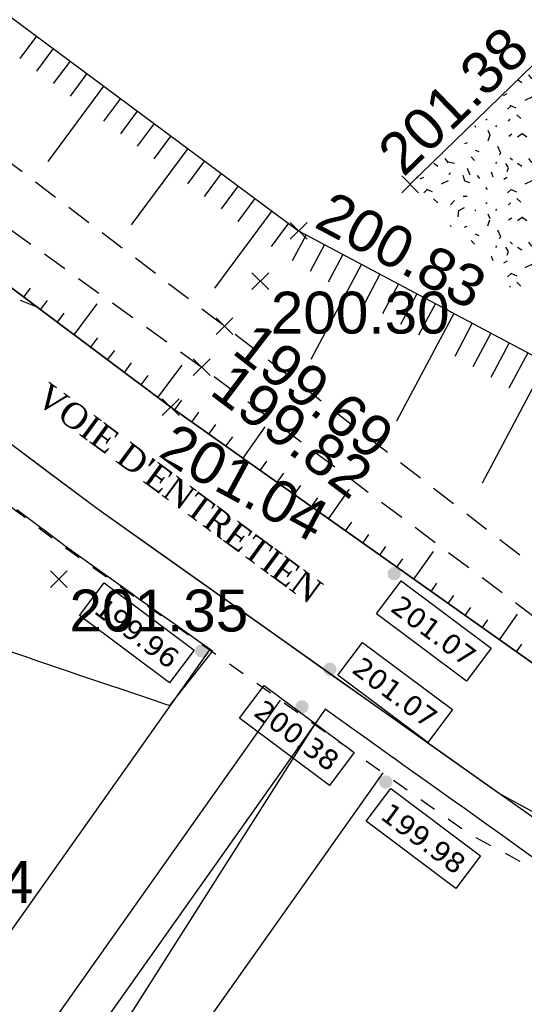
# Model space of a CAD drawing. Extents: x 1616800 to 1632437, y 2248456 to 2251974.
# Tile 130 of 256: x 1617694 to 1617706, y 2251672 to 2251696. Entities that reach past the tile are written whole.
import ezdxf
from ezdxf.enums import TextEntityAlignment as Align

# ---------------------------------------------------------------- set-up
doc = ezdxf.new("R2010")
doc.units = 0
doc.header["$LTSCALE"] = 2
doc.header["$PDMODE"] = 3
doc.header["$PDSIZE"] = 0.2
for name, pattern in [('CONTINU', [0]), ('FOSSE', [0.5, 0.3, -0.2]), ('Grille', [0.4, 0.2, -0.2])]:
    doc.linetypes.add(name, pattern=pattern)
doc.layers.get('0').update_dxf_attribs({"linetype": 'CONTINUOUS'})
for name, color, linetype in [('0000-VALORIS-NOUE DERIV BASSIN', 7, 'CONTINUOUS'), ('0000-VALORIS-NOUE DERIV BASSIN EAU MAX RETENTION', 140, 'CONTINUOUS'), ('0000-VALORIS-NOUE DERIV BASSIN TEXTE ET COTES', 1, 'CONTINUOUS'), ('X-PTS TOPO-TEXTE TOPOALT', 8, 'CONTINUOUS'), ('X-PTS TOPO-TOPOPOINT', 8, 'CONTINUOUS'), ('Y-FDP TOPO-CN_1_00', 8, 'FOSSE'), ('Y-FDP TOPO-TOP_AXE_FOSSE', 8, 'CONTINUOUS'), ('Y-FDP TOPO-TOP_BARBULE', 8, 'CONTINUOUS'), ('Y-FDP TOPO-TOP_TALUS', 8, 'CONTINUOUS'), ('Y-FDP TOPO-TOP_VEGETATION', 8, 'CONTINUOUS')]:
    doc.layers.add(name, color=color, linetype=linetype)
doc.styles.add('Côte Assainissement', font='verdana.ttf')
doc.styles.get("Standard").update_dxf_attribs({"font": 'arial.ttf'})
doc.styles.add('TIME', font='times.ttf')

# ---------------------------------------------------------------- blocks, each defined once
blk = doc.blocks.new('TCPOINT')
at = {"color": 0}
blk.add_point((0, 0), dxfattribs=at)
at = {"layer": 'X-PTS TOPO-TEXTE TOPOALT'}
blk.add_attdef('ALT', text='', height=0.75, dxfattribs=at).set_placement((0.25, -0.25), align=Align.TOP_LEFT)
blk = doc.blocks.new('TCPOINT_C')
at = {"color": 0}
blk.add_point((0, 0), dxfattribs=at)
at = {"layer": 'X-PTS TOPO-TEXTE TOPOALT'}
blk.add_attdef('ALT', text='', height=0.75, dxfattribs=at).set_placement((0.5, 0.09), align=Align.MIDDLE_LEFT)
blk = doc.blocks.new('TCPOINT_2')
at = {"color": 0}
blk.add_point((0, 0), dxfattribs=at)
at = {"layer": 'X-PTS TOPO-TEXTE TOPOALT'}
blk.add_attdef('ALT', (0.25, 0.25), '', height=0.75, dxfattribs=at)
blk = doc.blocks.new('*U308')
h = blk.add_hatch(color=256)
edge = h.paths.add_edge_path()
edge.add_arc((0, 0), 0.2, 0, 360)
at = {"linetype": 'Continuous'}
blk.add_lwpolyline([(0.242, -0.178), (0.976, 0.803), (3.658, -1.204), (2.924, -2.185)], close=True, dxfattribs=at)
at = {"style": 'Côte Assainissement'}
blk.add_attdef('NIVELLEMENT', text='', height=0.6, rotation=323.1974, dxfattribs=at).set_placement((1.95, -0.691), align=Align.MIDDLE)
blk = doc.blocks.new('*U309')
h = blk.add_hatch(color=256)
edge = h.paths.add_edge_path()
edge.add_arc((0, 0), 0.2, 0, 360)
at = {"linetype": 'Continuous'}
blk.add_lwpolyline([(-0.524, -1.197), (0.21, -0.217), (2.892, -2.223), (2.158, -3.204)], close=True, dxfattribs=at)
at = {"style": 'Côte Assainissement'}
blk.add_attdef('NIVELLEMENT', text='', height=0.6, rotation=323.1974, dxfattribs=at).set_placement((1.184, -1.71), align=Align.MIDDLE)
blk = doc.blocks.new('*U310')
h = blk.add_hatch(color=256)
edge = h.paths.add_edge_path()
edge.add_arc((0, 0), 0.2, 0, 360)
at = {"linetype": 'Continuous'}
blk.add_lwpolyline([(-1.861, -0.341), (-1.127, 0.639), (1.555, -1.367), (0.821, -2.348)], close=True, dxfattribs=at)
at = {"style": 'Côte Assainissement'}
blk.add_attdef('NIVELLEMENT', text='', height=0.6, rotation=323.1974, dxfattribs=at).set_placement((-0.153, -0.854), align=Align.MIDDLE)
blk = doc.blocks.new('*U314')
h = blk.add_hatch(color=256)
edge = h.paths.add_edge_path()
edge.add_arc((0, 0), 0.2, 0, 360)
at = {"linetype": 'Continuous'}
blk.add_lwpolyline([(-0.585, -1.175), (0.149, -0.194), (2.83, -2.2), (2.097, -3.181)], close=True, dxfattribs=at)
at = {"style": 'Côte Assainissement'}
blk.add_attdef('NIVELLEMENT', text='', height=0.6, rotation=323.1974, dxfattribs=at).set_placement((1.123, -1.687), align=Align.MIDDLE)
blk = doc.blocks.new('*U315')
h = blk.add_hatch(color=256)
edge = h.paths.add_edge_path()
edge.add_arc((0, 0), 0.2, 0, 360)
at = {"linetype": 'Continuous'}
blk.add_lwpolyline([(-3.645, 1.052), (-2.911, 2.032), (-0.229, 0.026), (-0.963, -0.955)], close=True, dxfattribs=at)
at = {"style": 'Côte Assainissement'}
blk.add_attdef('NIVELLEMENT', text='', height=0.6, rotation=323.1974, dxfattribs=at).set_placement((-1.937, 0.539), align=Align.MIDDLE)

msp = doc.modelspace()

# ---------------------------------------------------------------- hatches: boundary and pattern name
at = {"layer": 'Y-FDP TOPO-TOP_VEGETATION'}
h = msp.add_hatch(dxfattribs=at)
h.set_pattern_fill('HAIE', color=256, scale=2)
h.set_pattern_definition([(109.29004622, (1.40212, 0.00743), (-12.000000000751, 34.0000000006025), [0.120678, -42.2585622]), (161.565051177, (0.8664, 1.825), (-2, 3e-12), [0.12626, -6.1982953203]), (106.927513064, (0.7466, 1.865), (-7.9999999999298, 26.0000000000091), [0.13692, -47.9463411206]), (111.250505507, (0.87204, 0), (-3.9999999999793, 10.000000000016), [0.17299, -38.4534258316]), (28.4429286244, (0.6042, 1.1642), (21.999999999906, 11.9999999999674), [0.15552, -54.4338562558]), (83.659808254, (0.587, 1.0104), (-6e-13, 2), [0.15476, -17.9560102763]), (28.072486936, (1.6701, 1.9105), (26.0000000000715, 14.0000000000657), [0.096834, -33.903166]), (69.44395478, (1.7556, 0.09288), (2.000000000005, 6.000000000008), [0.0974, -16.9906074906]), (122.905242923, (1.784, 0.18408), (-4.0000000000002, 5.9999999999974), [0.1153, -40.3816134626]), (135, (1.8809, 0.3607), (-2, 2e-16), [0.072554, -2.7558731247]), (156.250505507, (1.9892, 1.5972), (-31.9999999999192, 14.0000000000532), [0.15574, -54.470261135]), (45, (1.767, 1.58), (2e-16, 2), [0.112844, -2.7155831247]), (48.3664606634, (1.784, 1.2952), (14.000000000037, 16.000000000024), [0.06856, -24.0146291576]), (34.695153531, (1.7954, 0.942), (19.999999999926, 13.9999999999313), [0.0901, -31.5326766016]), (128.290163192, (1.1, 1.9276), (-7.9999999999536, 10.000000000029), [0.09224, -48.3226337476]), (72.255328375, (1.3052, 0.8222), (14.000000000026, 43.9999999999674), [0.14956, -52.3480589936]), (115.346175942, (1.3508, 0.9646), (-2.000000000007, 4.0000000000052), [0.11984, -41.9277520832]), (115.016893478, (1.6076, 0.5318), (-1.9999999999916, 4.0000000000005), [0.17592, -32.9299707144]), (41.185925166, (1.5618, 0.4918), (2.000000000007, 2.000000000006), [0.06054, -21.1997516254]), (63.434948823, (1.4877, 0.2809), (8e-13, 2), [0.038226, -4.433909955]), (131.185925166, (0.9746, 0.355), (-2.000000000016, 1.999999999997), [0.12114, -21.1391516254]), (159.44395478, (1.08862, 0.56006), (-5.999999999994, 2.000000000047), [0.097404, -16.9906034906]), (19.7988763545, (0.7466, 0.7652), (21.9999999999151, 7.9999999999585), [0.06678, -53.0745410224]), (116.565051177, (1.0089, 1.147), (-2, 2), [0.038226, -4.433909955]), (45, (1.2425, 1.318), (2e-16, 2), [0.04837, -2.7800571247]), (56.309932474, (1.4819, 1.1584), (2, 4), [0.041158, -7.1699445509]), (131.185925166, (1.2882, 1.6656), (-2.000000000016, 1.999999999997), [0.06062, -21.1996716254]), (0, (0.7, 1.5), (0, 2), [0.1, -1.9]), (146.309932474, (0.10246, 0.2126), (-4, 2), [0.12314, -7.0879625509]), (143.130102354, (0.2222, 0.91336), (-5.99999999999, 4.000000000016), [0.142448, -9.857552]), (36.3843518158, (0, 0.91912), (7.999999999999, 5.9999999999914), [0.134434, -47.0672608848]), (136.73570459, (0.10819, 1.33496), (-32.0000000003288, 29.9999999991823), [0.133152, -46.55731812]), (25.7099537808, (0.188, 1.7966), (3.9999999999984, 1.9999999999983), [0.18352, -59.749776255]), (127.405356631, (0.3418, 0.315), (-19.9999999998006, 26.0000000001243), [0.122, -42.679869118]), (45, (0.359, 0.0188), (2e-16, 2), [0.056422, -2.7720051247]), (153.434948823, (0.4274, 0.7823), (-2, -3e-12), [0.05087, -4.421265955]), (167.471192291, (0.4958, 0.2808), (-10.000000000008, 1.999999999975), [0.15776, -18.2813289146]), (45, (0.4, 1.3), (2e-16, 2), [0.141422, -2.6870051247])])
h.paths.add_polyline_path([(1617722.6666, 2251698.2222), (1617716.5566, 2251704.519), (1617703.4436, 2251691.795), (1617709.5536, 2251685.4982)])

# ---------------------------------------------------------------- linework, layer by layer
at = {"layer": '0000-VALORIS-NOUE DERIV BASSIN'}
for points in [[(1617698.6491, 2251680.676, 199.9606), (1617694.6131, 2251674.9728, 200.0306), (1617693.2329, 2251673.0225, 200.0545)], [(1617700.3437, 2251679.4766, 200.3758), (1617694.8717, 2251671.7456, 200.4705)], [(1617701.1599, 2251678.8989, 200.3758), (1617695.6879, 2251671.1679, 200.4705)], [(1617702.7924, 2251677.7435, 199.9758), (1617697.3204, 2251670.0124, 200.0705)]]:
    msp.add_polyline3d(points, dxfattribs=at)
at = {"layer": '0000-VALORIS-NOUE DERIV BASSIN EAU MAX RETENTION', "elevation": 200.3756, "flags": 128}
msp.add_lwpolyline([(1617706.356, 2251675.7384), (1617705.6585, 2251676.2355), (1617705.3086, 2251676.4853), (1617704.7343, 2251676.8946), (1617704.4292, 2251677.1125), (1617703.9469, 2251677.4562), (1617703.6754, 2251677.6501), (1617703.2732, 2251677.9361), (1617703.0444, 2251678.0995), (1617703.0429, 2251678.1011), (1617702.6441, 2251678.3853), (1617702.471, 2251678.5089), (1617702.4139, 2251678.5497), (1617702.0149, 2251678.8341), (1617701.9163, 2251678.9044), (1617701.7832, 2251678.9995), (1617701.4172, 2251679.2603), (1617701.1613, 2251678.899), (1617701.1611, 2251678.8987), (1617701.1609, 2251678.8984), (1617701.1609, 2251678.8984), (1617701.1608, 2251678.8983), (1617697.0506, 2251672.43), (1617697.0511, 2251672.4296), (1617696.0754, 2251670.8937)], dxfattribs=at)
msp.add_lwpolyline([(1617706.356, 2251675.7384), (1617705.6585, 2251676.2355), (1617705.3086, 2251676.4853), (1617704.7343, 2251676.8946), (1617704.4292, 2251677.1125), (1617703.9469, 2251677.4562), (1617703.6754, 2251677.6501), (1617703.2732, 2251677.9361), (1617703.0444, 2251678.0995), (1617703.0429, 2251678.1011), (1617702.6441, 2251678.3853), (1617702.471, 2251678.5089), (1617702.4139, 2251678.5497), (1617702.0149, 2251678.8341), (1617701.9163, 2251678.9044), (1617701.7832, 2251678.9995), (1617701.4172, 2251679.2603), (1617701.1613, 2251678.899), (1617701.1611, 2251678.8987), (1617701.1609, 2251678.8984), (1617701.1609, 2251678.8984), (1617701.1608, 2251678.8983), (1617697.0506, 2251672.43), (1617697.0511, 2251672.4296), (1617696.0754, 2251670.8937)], dxfattribs=at)
at = {"layer": 'Y-FDP TOPO-CN_1_00', "linetype": 'FOSSE', "flags": 128}
msp.add_lwpolyline([(1617576.0875, 2251731.1581), (1617576.2093, 2251729.5311), (1617576.2745, 2251728.2006), (1617576.2943, 2251727.1089), (1617576.2799, 2251726.1982), (1617576.2424, 2251725.4109), (1617576.193, 2251724.6892), (1617576.1429, 2251723.9754), (1617576.1032, 2251723.2119), (1617576.0837, 2251722.352), (1617576.0875, 2251721.3939), (1617576.1166, 2251720.3468), (1617576.1727, 2251719.2198), (1617576.2576, 2251718.0224), (1617576.3731, 2251716.7636), (1617576.521, 2251715.4528), (1617576.703, 2251714.0992), (1617576.9232, 2251712.7142), (1617577.1937, 2251711.3185), (1617577.529, 2251709.9349), (1617577.9434, 2251708.5862), (1617578.4513, 2251707.2952), (1617579.0672, 2251706.0849), (1617579.8053, 2251704.9779), (1617580.6801, 2251703.9972), (1617581.6997, 2251703.1618), (1617582.8467, 2251702.4755), (1617584.0978, 2251701.9386), (1617585.4292, 2251701.5512), (1617586.8176, 2251701.3133), (1617588.2393, 2251701.2251), (1617589.6707, 2251701.2867), (1617591.0884, 2251701.4983), (1617592.4718, 2251701.8544), (1617593.8122, 2251702.328), (1617595.1041, 2251702.8864), (1617596.3417, 2251703.497), (1617597.5194, 2251704.1271), (1617598.6316, 2251704.7443), (1617599.6727, 2251705.3158), (1617600.637, 2251705.8091), (1617601.5206, 2251706.1995), (1617602.3268, 2251706.4947), (1617603.0604, 2251706.7103), (1617603.7265, 2251706.8619), (1617604.3301, 2251706.9653), (1617604.876, 2251707.0359), (1617605.3693, 2251707.0896), (1617605.8149, 2251707.1419), (1617606.2207, 2251707.2041), (1617606.6064, 2251707.2704), (1617606.9948, 2251707.3307), (1617607.4083, 2251707.3746), (1617607.8696, 2251707.3921), (1617608.4014, 2251707.373), (1617609.0264, 2251707.3071), (1617609.7671, 2251707.1841), (1617610.6382, 2251706.9979), (1617611.6228, 2251706.7572), (1617612.6956, 2251706.4749), (1617613.8319, 2251706.1636), (1617615.0064, 2251705.8361), (1617616.1942, 2251705.5051), (1617617.3702, 2251705.1834), (1617618.5095, 2251704.8838), (1617619.5907, 2251704.6163), (1617620.6074, 2251704.3812), (1617621.557, 2251704.1759), (1617622.4367, 2251703.9979), (1617623.244, 2251703.8448), (1617623.976, 2251703.7141), (1617624.6302, 2251703.6034), (1617625.2038, 2251703.5102), (1617625.6984, 2251703.4312), (1617626.1319, 2251703.3601), (1617626.5265, 2251703.2897), (1617626.9044, 2251703.2128), (1617627.2879, 2251703.1224), (1617627.699, 2251703.0113), (1617628.16, 2251702.8724), (1617628.6931, 2251702.6984), (1617629.3159, 2251702.4856), (1617630.0279, 2251702.2432), (1617630.8239, 2251701.9839), (1617631.699, 2251701.7203), (1617632.6482, 2251701.4648), (1617633.6662, 2251701.2303), (1617634.7481, 2251701.0292), (1617635.8888, 2251700.8741), (1617637.0796, 2251700.7741), (1617638.2967, 2251700.7239), (1617639.5127, 2251700.7146), (1617640.7002, 2251700.7373), (1617641.8319, 2251700.7833), (1617642.8803, 2251700.8436), (1617643.8181, 2251700.9094), (1617644.6178, 2251700.9718), (1617645.2599, 2251701.0239), (1617645.7566, 2251701.0663), (1617646.1278, 2251701.1016), (1617646.3936, 2251701.1324), (1617646.5739, 2251701.1612), (1617646.6887, 2251701.1906), (1617646.7581, 2251701.2232), (1617646.8021, 2251701.2615), (1617646.8388, 2251701.3075), (1617646.8791, 2251701.3606), (1617646.9321, 2251701.4196), (1617647.0066, 2251701.4833), (1617647.1118, 2251701.5505), (1617647.2567, 2251701.62), (1617647.4503, 2251701.6906), (1617647.7017, 2251701.7611), (1617648.0144, 2251701.8299), (1617648.3705, 2251701.8935), (1617648.7466, 2251701.9478), (1617649.1193, 2251701.989), (1617649.4654, 2251702.0132), (1617649.7613, 2251702.0163), (1617649.9838, 2251701.9945), (1617650.1095, 2251701.9438), (1617650.1246, 2251701.8596), (1617650.0541, 2251701.7352), (1617649.9326, 2251701.5633), (1617649.7946, 2251701.3365), (1617649.6748, 2251701.0474), (1617649.6077, 2251700.6887), (1617649.6278, 2251700.2531), (1617649.7698, 2251699.7332), (1617650.0583, 2251699.128), (1617650.4778, 2251698.4622), (1617651.0028, 2251697.7669), (1617651.608, 2251697.0731), (1617652.268, 2251696.4119), (1617652.9572, 2251695.8142), (1617653.6503, 2251695.3112), (1617654.3219, 2251694.934), (1617654.9527, 2251694.7033), (1617655.5486, 2251694.5995), (1617656.122, 2251694.5928), (1617656.6849, 2251694.6533), (1617657.2496, 2251694.7511), (1617657.8283, 2251694.8563), (1617658.4331, 2251694.9392), (1617659.0762, 2251694.9698), (1617659.7664, 2251694.9266), (1617660.4984, 2251694.8216), (1617661.2634, 2251694.6752), (1617662.0528, 2251694.5076), (1617662.8578, 2251694.3393), (1617663.6696, 2251694.1904), (1617664.4796, 2251694.0813), (1617665.2789, 2251694.0324), (1617666.0582, 2251694.0602), (1617666.8051, 2251694.1657), (1617667.5062, 2251694.3463), (1617668.1485, 2251694.5994), (1617668.7187, 2251694.9223), (1617669.2038, 2251695.3122), (1617669.5905, 2251695.7666), (1617669.8656, 2251696.2826), (1617670.0258, 2251696.8518), (1617670.1064, 2251697.4414), (1617670.1529, 2251698.013), (1617670.2102, 2251698.528), (1617670.3239, 2251698.9478), (1617670.5389, 2251699.2338), (1617670.9006, 2251699.3477), (1617671.4543, 2251699.2507), (1617672.2574, 2251698.9094), (1617673.4167, 2251698.3108), (1617675.0515, 2251697.4469), (1617677.2808, 2251696.3099), (1617680.2237, 2251694.8916), (1617683.9993, 2251693.1843), (1617688.7268, 2251691.1799), (1617694.5253, 2251688.8705)], dxfattribs=at)
at = {"layer": 'Y-FDP TOPO-TOP_BARBULE'}
for p, q in [((1617694.5172, 2251695.3321), (1617694.1201, 2251694.7968)), ((1617694.9188, 2251695.0342), (1617694.5207, 2251694.4976)), ((1617695.3203, 2251694.7363), (1617694.9213, 2251694.1984)), ((1617695.7219, 2251694.4384), (1617695.3219, 2251693.8993)), ((1617696.1235, 2251694.1406), (1617694.787, 2251692.339)), ((1617696.525, 2251693.8427), (1617696.1231, 2251693.3009)), ((1617696.9266, 2251693.5448), (1617696.5238, 2251693.0017)), ((1617697.3282, 2251693.2469), (1617696.9244, 2251692.7025)), ((1617697.7297, 2251692.949), (1617697.325, 2251692.4033)), ((1617698.1313, 2251692.6511), (1617696.7789, 2251690.8281)), ((1617698.5329, 2251692.3532), (1617698.1262, 2251691.805)), ((1617698.9344, 2251692.0553), (1617698.5268, 2251691.5058)), ((1617699.336, 2251691.7574), (1617698.9274, 2251691.2066)), ((1617699.7376, 2251691.4595), (1617699.3281, 2251690.9074)), ((1617700.1392, 2251691.1616), (1617698.7709, 2251689.3171)), ((1617700.5407, 2251690.8637), (1617700.1293, 2251690.3091)), ((1617700.9582, 2251690.591), (1617700.6246, 2251689.9643)), ((1617701.3996, 2251690.356), (1617701.0563, 2251689.7112)), ((1617701.8409, 2251690.1211), (1617701.488, 2251689.458)), ((1617702.2823, 2251689.8862), (1617701.0734, 2251687.6151)), ((1617702.7237, 2251689.6512), (1617702.3513, 2251688.9517)), ((1617694.2174, 2251689.101), (1617694.3793, 2251689.3173)), ((1617703.165, 2251689.4163), (1617702.783, 2251688.6985)), ((1617703.6064, 2251689.1813), (1617703.2146, 2251688.4454)), ((1617694.6177, 2251688.8014), (1617694.781, 2251689.0195)), ((1617695.4183, 2251688.2022), (1617695.9715, 2251688.9413)), ((1617704.0478, 2251688.9464), (1617703.6463, 2251688.1922)), ((1617695.018, 2251688.5018), (1617695.1826, 2251688.7217)), ((1617704.4891, 2251688.7114), (1617703.1186, 2251686.1368)), ((1617704.9305, 2251688.4765), (1617704.5096, 2251687.6859)), ((1617705.3718, 2251688.2415), (1617704.9413, 2251687.4327)), ((1617695.8186, 2251687.9026), (1617695.9859, 2251688.1261)), ((1617705.8132, 2251688.0066), (1617705.373, 2251687.1795)), ((1617696.2189, 2251687.603), (1617696.3876, 2251687.8283)), ((1617706.2546, 2251687.7717), (1617705.8046, 2251686.9264)), ((1617706.6959, 2251687.5367), (1617705.1638, 2251684.6584)), ((1617701.9031, 2251683.5185), (1617702.051, 2251683.7275)), ((1617702.3112, 2251683.2296), (1617702.4572, 2251683.4359)), ((1617702.7193, 2251682.9408), (1617702.8634, 2251683.1443)), ((1617703.5356, 2251682.363), (1617704.003, 2251683.0235)), ((1617703.1275, 2251682.6519), (1617703.2696, 2251682.8528)), ((1617703.9437, 2251682.0742), (1617704.082, 2251682.2696)), ((1617704.3518, 2251681.7853), (1617704.4882, 2251681.978)), ((1617704.7599, 2251681.4965), (1617704.8944, 2251681.6864)), ((1617705.168, 2251681.2076), (1617705.3006, 2251681.3948)), ((1617705.5761, 2251680.9187), (1617706.0115, 2251681.5339)), ((1617705.9843, 2251680.6299), (1617706.113, 2251680.8117))]:
    msp.add_line(p, q, dxfattribs=at)
at = {"layer": 'Y-FDP TOPO-TOP_VEGETATION', "elevation": 201.34, "flags": 128}
msp.add_lwpolyline([(1617716.5566, 2251704.519), (1617703.4436, 2251691.795)], dxfattribs=at)

# ---------------------------------------------------------------- block references
at = {"layer": '0000-VALORIS-NOUE DERIV BASSIN TEXTE ET COTES', "xscale": 0.8, "yscale": 0.8, "zscale": 0.8}
for name, p, values in [('*U309', (1617703.0646, 2251682.4963, 201.0658), {'NIVELLEMENT': '201.07'}), ('*U308', (1617701.528, 2251680.2136, 201.0654), {'NIVELLEMENT': '201.07'}), ('*U310', (1617700.8611, 2251679.3179, 200.3758), {'NIVELLEMENT': '200.38'}), ('*U314', (1617702.8628, 2251677.5238, 199.9778), {'NIVELLEMENT': '199.98'})]:
    msp.add_blockref(name, p, dxfattribs=at).add_auto_attribs(values)
at = {"layer": 'X-PTS TOPO-TOPOPOINT'}
ref = msp.add_blockref('TCPOINT', (1617703.4436, 2251691.795, 201.38), dxfattribs=dict(at, rotation=44.13742384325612))
ref.add_attrib('ALT', '201.38', dxfattribs={"layer": 'X-PTS TOPO-TEXTE TOPOALT', "height": 1, "rotation": 44.13742}).set_placement((1617702.5919, 2251692.6652, 201.38), align=Align.TOP_LEFT)
ref = msp.add_blockref('TCPOINT_2', (1617700.7816, 2251690.685, 200.83), dxfattribs=dict(at, rotation=331.9729099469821))
ref.add_attrib('ALT', '200.83', (1617701.1198, 2251690.7882, 200.83), dxfattribs={"layer": 'X-PTS TOPO-TEXTE TOPOALT', "height": 1, "rotation": 331.97291})
ref = msp.add_blockref('TCPOINT', (1617699.8666, 2251689.481, 200.3), dxfattribs=at)
ref.add_attrib('ALT', '200.30', dxfattribs={"layer": 'X-PTS TOPO-TEXTE TOPOALT', "height": 1, "rotation": 360}).set_placement((1617700.1166, 2251689.231, 200.3), align=Align.TOP_LEFT)
ref = msp.add_blockref('TCPOINT', (1617689.9266, 2251675.885, 201.34), dxfattribs=at)
ref.add_attrib('ALT', '201.34', dxfattribs={"layer": 'X-PTS TOPO-TEXTE TOPOALT', "height": 1, "rotation": 0}).set_placement((1617690.1766, 2251675.635, 201.34), align=Align.TOP_LEFT)

# ---------------------------------------------------------------- texts
at = {"layer": '0000-VALORIS-NOUE DERIV BASSIN TEXTE ET COTES', "insert": (1617697.9279, 2251684.4157), "char_height": 0.6, "attachment_point": 5, "rotation": 323.62239, "style": 'TIME', "bg_fill": 3, "box_fill_scale": 1.2, "bg_fill_color": 256, "bg_fill_transparency": 0}
msp.add_mtext_dynamic_manual_height_columns("\\A1;VOIE D'ENTRETIEN", width=8.031226, gutter_width=10, heights=[0], dxfattribs=at)

# ---------------------------------------------------------------- next in the draw order: linework, layer by layer
at = {"layer": '0000-VALORIS-NOUE DERIV BASSIN', "linetype": 'Grille', "flags": 128}
msp.add_lwpolyline([(1617757.1709, 2251654.7855), (1617756.8149, 2251654.9226), (1617755.0178, 2251655.6143), (1617753.2207, 2251656.306), (1617751.4236, 2251656.9977), (1617749.6266, 2251657.6895), (1617747.8295, 2251658.3813), (1617746.0324, 2251659.0732), (1617744.4511, 2251659.7433), (1617742.8699, 2251660.4134), (1617741.2886, 2251661.0836), (1617739.7073, 2251661.7538), (1617738.1261, 2251662.4241), (1617736.2847, 2251663.2047), (1617734.4434, 2251663.9853), (1617732.602, 2251664.7659), (1617730.7606, 2251665.5465), (1617728.9192, 2251666.3271), (1617727.0778, 2251667.1077), (1617725.2365, 2251667.8883), (1617723.3951, 2251668.6688), (1617721.5537, 2251669.4494), (1617719.7123, 2251670.23), (1617718.1425, 2251670.8955), (1617716.5726, 2251671.561), (1617715.4086, 2251671.9933), (1617714.0371, 2251672.4927), (1617712.5246, 2251673.0433), (1617711.0121, 2251673.5939), (1617709.4997, 2251674.1446), (1617708.4423, 2251674.5295), (1617707.3849, 2251674.9145), (1617704.8642, 2251676.277), (1617703.4247, 2251677.2959), (1617701.9646, 2251678.3293), (1617700.9236, 2251679.0662), (1617699.5059, 2251680.0697), (1617698.0882, 2251681.0732), (1617696.6705, 2251682.0768), (1617695.2528, 2251683.0804), (1617694.0035, 2251684.0152), (1617692.7543, 2251684.9501), (1617691.505, 2251685.885), (1617690.2558, 2251686.82), (1617688.8462, 2251687.8751), (1617687.4365, 2251688.9302), (1617686.2023, 2251689.8539), (1617684.7137, 2251690.968), (1617683.8247, 2251691.6335), (1617682.9357, 2251692.2989), (1617682.9356, 2251692.2989)], dxfattribs=at)
at = {"layer": '0000-VALORIS-NOUE DERIV BASSIN', "flags": 128}
msp.add_lwpolyline([(1617718.6108, 2251672.0003), (1617717.041, 2251672.6658), (1617715.8191, 2251673.1209), (1617714.4476, 2251673.6203), (1617712.9351, 2251674.1709), (1617711.4227, 2251674.7215), (1617709.9102, 2251675.2722), (1617708.8528, 2251675.6571), (1617707.7955, 2251676.0421), (1617705.5575, 2251677.2565), (1617704.118, 2251678.2754), (1617702.6579, 2251679.3088), (1617701.6169, 2251680.0457), (1617700.2024, 2251681.0468), (1617698.7879, 2251682.0481), (1617697.3735, 2251683.0493), (1617695.959, 2251684.0506), (1617694.713, 2251684.9831), (1617693.4669, 2251685.9156)], dxfattribs=at)
at = {"layer": '0000-VALORIS-NOUE DERIV BASSIN'}
for points in [[(1617895.2716, 2251584.39, 201.92), (1617880.0786, 2251593.661, 202.03), (1617866.9096, 2251600.776, 201.9), (1617851.7106, 2251610.997, 201.93), (1617828.5476, 2251624.329, 201.75), (1617812.9876, 2251633.215, 201.47), (1617796.7436, 2251642.57, 201.41), (1617779.0456, 2251650.11, 201.2), (1617761.2316, 2251657.723, 201.09), (1617747.6066, 2251662.967, 201.26), (1617717.9686, 2251675.531, 201.13), (1617708.1248, 2251679.1148, 201.0894), (1617697.7246, 2251686.476, 201.04), (1617680.1286, 2251699.646, 200.82), (1617666.5916, 2251709.518, 200.83)], [(1617893.6754, 2251581.8496, 201.92), (1617878.5832, 2251591.0591, 202.03), (1617865.3559, 2251598.2056, 201.9), (1617850.1233, 2251608.4491, 201.93), (1617827.0555, 2251621.7264, 201.75), (1617811.4951, 2251630.6126, 201.47), (1617795.4023, 2251639.8805, 201.41), (1617777.8682, 2251647.3507, 201.2), (1617760.103, 2251654.9429, 201.09), (1617746.482, 2251660.1853, 201.26), (1617716.8693, 2251672.7386, 201.13), (1617706.7202, 2251676.4336, 201.0894), (1617695.9589, 2251684.0503, 201.04), (1617678.3459, 2251697.2331, 200.82), (1617664.7331, 2251707.1604, 200.83)]]:
    msp.add_polyline3d(points, dxfattribs=at)
at = {"layer": '0000-VALORIS-NOUE DERIV BASSIN EAU MAX RETENTION', "elevation": 199.9769, "flags": 128}
msp.add_lwpolyline([(1617693.5587, 2251680.7531), (1617694.2577, 2251680.5169), (1617694.543, 2251680.4189), (1617695.2743, 2251680.1719), (1617695.5263, 2251680.0854), (1617696.2899, 2251679.8276), (1617696.5087, 2251679.7525), (1617697.3044, 2251679.484), (1617697.4902, 2251679.4203), (1617697.5499, 2251679.4002), (1617697.7084, 2251679.3468), (1617698.7157, 2251680.6289), (1617698.726, 2251680.6432), (1617698.6689, 2251680.6839), (1617698.5002, 2251680.8041), (1617698.4878, 2251680.8129), (1617697.6982, 2251681.3757), (1617697.6837, 2251681.3861), (1617696.8962, 2251681.9474), (1617696.8795, 2251681.9593), (1617696.0942, 2251682.519), (1617696.0754, 2251682.5325), (1617695.2923, 2251683.0906), (1617695.2712, 2251683.1057), (1617694.6701, 2251683.5586), (1617694.6528, 2251683.5719), (1617694.0531, 2251684.0239)], dxfattribs=at)
at = {"layer": 'Y-FDP TOPO-TOP_AXE_FOSSE', "linetype": 'FOSSE', "elevation": 201.34, "flags": 128}
for points in [[(1617601.8186, 2251762.922), (1617610.1506, 2251756.636), (1617629.6276, 2251741.988), (1617650.7276, 2251727.848), (1617668.4526, 2251710.915), (1617681.6206, 2251701.676), (1617699.0136, 2251688.41), (1617708.9996, 2251680.668), (1617719.8336, 2251677.878), (1617748.7516, 2251665.825), (1617762.3456, 2251660.092), (1617781.0436, 2251652.934), (1617799.0036, 2251644.975), (1617815.3806, 2251635.767), (1617830.3196, 2251628.053), (1617853.9176, 2251613.386), (1617868.6136, 2251605.049), (1617881.5356, 2251596.854), (1617897.5646, 2251587.866), (1617911.5046, 2251578.556), (1617923.2046, 2251571.798), (1617941.6916, 2251560.354), (1617955.8166, 2251551.523), (1617969.3786, 2251543.574), (1617981.8546, 2251538.005), (1617999.4726, 2251530.796), (1618011.2156, 2251524.71), (1618031.4966, 2251514.802), (1618044.3006, 2251508.569), (1618060.3096, 2251501.695), (1618069.9096, 2251496.606), (1618077.1396, 2251493.691), (1618078.3956, 2251492.785), (1618078.3956, 2251492.785)], [(1617600.6196, 2251761.017), (1617609.0186, 2251754.94), (1617628.5696, 2251740.863), (1617649.5776, 2251726.58), (1617667.1536, 2251709.962), (1617698.4656, 2251687.431), (1617708.5936, 2251679.832), (1617719.3676, 2251676.48), (1617748.1656, 2251664.214), (1617780.0586, 2251651.492), (1617797.8506, 2251643.441), (1617814.4516, 2251634.395), (1617829.3226, 2251626.401), (1617852.7376, 2251612.188), (1617867.9276, 2251602.952), (1617881.2236, 2251595.195), (1617896.7006, 2251586.358), (1617910.6286, 2251577.168), (1617921.4716, 2251570.879), (1617940.7716, 2251559.213), (1617954.7426, 2251550.028), (1617968.6406, 2251542.538), (1617981.3776, 2251536.875), (1617998.6816, 2251529.02), (1618010.6006, 2251523.098), (1618031.3996, 2251513.411), (1618043.8426, 2251507.316), (1618060.1126, 2251499.876), (1618069.5666, 2251494.908), (1618076.1756, 2251492.383), (1618078.3956, 2251492.785), (1618078.2546, 2251490.49)]]:
    msp.add_lwpolyline(points, dxfattribs=at)
at = {"layer": 'Y-FDP TOPO-TOP_BARBULE'}
for p, q in [((1617696.6192, 2251687.3034), (1617696.7892, 2251687.5305)), ((1617697.4198, 2251686.7041), (1617697.9955, 2251687.4734)), ((1617697.0195, 2251687.0038), (1617697.1909, 2251687.2327)), ((1617697.8219, 2251686.4071), (1617697.9891, 2251686.6433)), ((1617698.2301, 2251686.1182), (1617698.3953, 2251686.3517)), ((1617698.6382, 2251685.8294), (1617698.8015, 2251686.0601)), ((1617699.4544, 2251685.2517), (1617699.986, 2251686.0027)), ((1617699.0463, 2251685.5405), (1617699.2077, 2251685.7686)), ((1617699.8625, 2251684.9628), (1617700.0201, 2251685.1854)), ((1617700.2706, 2251684.6739), (1617700.4263, 2251684.8938)), ((1617700.6788, 2251684.3851), (1617700.8325, 2251684.6022)), ((1617701.495, 2251683.8073), (1617701.9945, 2251684.5131)), ((1617701.0869, 2251684.0962), (1617701.2387, 2251684.3107))]:
    msp.add_line(p, q, dxfattribs=at)
at = {"layer": 'Y-FDP TOPO-TOP_TALUS', "elevation": 201.34, "flags": 128}
msp.add_lwpolyline([(1617616.2666, 2251770.213), (1617610.3376, 2251766.397), (1617605.0976, 2251761.617), (1617610.6046, 2251757.885), (1617630.9016, 2251743.638), (1617651.5876, 2251728.738), (1617670.5436, 2251713.14), (1617683.1536, 2251703.762), (1617700.7816, 2251690.685), (1617721.3596, 2251679.731), (1617750.4036, 2251667.507), (1617763.0046, 2251662.137), (1617782.1896, 2251654.735), (1617799.8756, 2251646.373), (1617816.1886, 2251637.54), (1617831.2396, 2251629.029), (1617854.8706, 2251615.354), (1617869.0526, 2251606.843), (1617882.8896, 2251598.861), (1617898.6766, 2251588.998), (1617912.8626, 2251580.258), (1617924.4126, 2251573.443), (1617942.7026, 2251562.063), (1617952.7762, 2251556.1244)], dxfattribs=at)
at = {"layer": 'Y-FDP TOPO-TOP_TALUS', "linetype": 'CONTINU', "elevation": 201.34, "flags": 128}
msp.add_lwpolyline([(1617599.8526, 2251760.695), (1617608.7916, 2251754.251), (1617627.6906, 2251740.029), (1617648.4316, 2251724.971), (1617666.5916, 2251709.518), (1617680.1286, 2251699.646), (1617680.1286, 2251699.646), (1617697.7246, 2251686.476), (1617708.1248, 2251679.1148), (1617717.9686, 2251675.531), (1617747.6066, 2251662.967), (1617761.2316, 2251657.723), (1617761.2316, 2251657.723), (1617779.0456, 2251650.11), (1617790.9458, 2251645.0401)], dxfattribs=at)

# ---------------------------------------------------------------- next in the draw order: block references
at = {"layer": '0000-VALORIS-NOUE DERIV BASSIN TEXTE ET COTES', "xscale": 0.8, "yscale": 0.8, "zscale": 0.8}
msp.add_blockref('*U315', (1617698.4653, 2251680.6531, 199.9615), dxfattribs=at).add_auto_attribs({'NIVELLEMENT': '199.96'})
at = {"layer": 'X-PTS TOPO-TOPOPOINT'}
ref = msp.add_blockref('TCPOINT_C', (1617699.0136, 2251688.41, 199.69), dxfattribs=dict(at, rotation=322.21410060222))
ref.add_attrib('ALT', '199.69', dxfattribs={"layer": 'X-PTS TOPO-TEXTE TOPOALT', "height": 1, "rotation": 322.2141}).set_placement((1617699.4639, 2251688.1748, 199.69), align=Align.MIDDLE_LEFT)
ref = msp.add_blockref('TCPOINT_C', (1617698.4656, 2251687.431, 199.82), dxfattribs=dict(at, rotation=323.1192420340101))
ref.add_attrib('ALT', '199.82', dxfattribs={"layer": 'X-PTS TOPO-TEXTE TOPOALT', "height": 1, "rotation": 323.11924}).set_placement((1617698.9196, 2251687.2029, 199.82), align=Align.MIDDLE_LEFT)
ref = msp.add_blockref('TCPOINT', (1617697.7246, 2251686.476, 201.04), dxfattribs=dict(at, rotation=331.601949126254))
ref.add_attrib('ALT', '201.04', dxfattribs={"layer": 'X-PTS TOPO-TEXTE TOPOALT', "height": 1, "rotation": 331.60195}).set_placement((1617697.8256, 2251686.1372, 201.04), align=Align.TOP_LEFT)
ref = msp.add_blockref('TCPOINT', (1617695.0556, 2251682.367, 201.35), dxfattribs=at)
ref.add_attrib('ALT', '201.35', dxfattribs={"layer": 'X-PTS TOPO-TEXTE TOPOALT', "height": 1, "rotation": 0}).set_placement((1617695.3056, 2251682.117, 201.35), align=Align.TOP_LEFT)

# ---------------------------------------------------------------- next in the draw order: texts
at = {"layer": '0000-VALORIS-NOUE DERIV BASSIN TEXTE ET COTES', "insert": (1617697.9279, 2251684.4157), "char_height": 0.6, "attachment_point": 5, "rotation": 323.62239, "style": 'TIME', "bg_fill": 3, "box_fill_scale": 1.2, "bg_fill_color": 256, "bg_fill_transparency": 0}
msp.add_mtext_dynamic_manual_height_columns("\\A1;VOIE D'ENTRETIEN", width=8.031226, gutter_width=10, heights=[0], dxfattribs=at)

# ---------------------------------------------------------------- next in the draw order: linework, layer by layer
at = {"layer": '0000-VALORIS-NOUE DERIV BASSIN EAU MAX RETENTION', "elevation": 199.9769, "flags": 128}
msp.add_lwpolyline([(1617693.5587, 2251680.7531), (1617694.2577, 2251680.5169), (1617694.543, 2251680.4189), (1617695.2743, 2251680.1719), (1617695.5263, 2251680.0854), (1617696.2899, 2251679.8276), (1617696.5087, 2251679.7525), (1617697.3044, 2251679.484), (1617697.4902, 2251679.4203), (1617697.5499, 2251679.4002), (1617697.7084, 2251679.3468), (1617698.7157, 2251680.6289), (1617698.726, 2251680.6432), (1617698.6689, 2251680.6839), (1617698.5002, 2251680.8041), (1617698.4878, 2251680.8129), (1617697.6982, 2251681.3757), (1617697.6837, 2251681.3861), (1617696.8962, 2251681.9474), (1617696.8795, 2251681.9593), (1617696.0942, 2251682.519), (1617696.0754, 2251682.5325), (1617695.2923, 2251683.0906), (1617695.2712, 2251683.1057), (1617694.6701, 2251683.5586), (1617694.6528, 2251683.5719), (1617694.0531, 2251684.0239)], dxfattribs=at)

doc.saveas('drawing.dxf')
